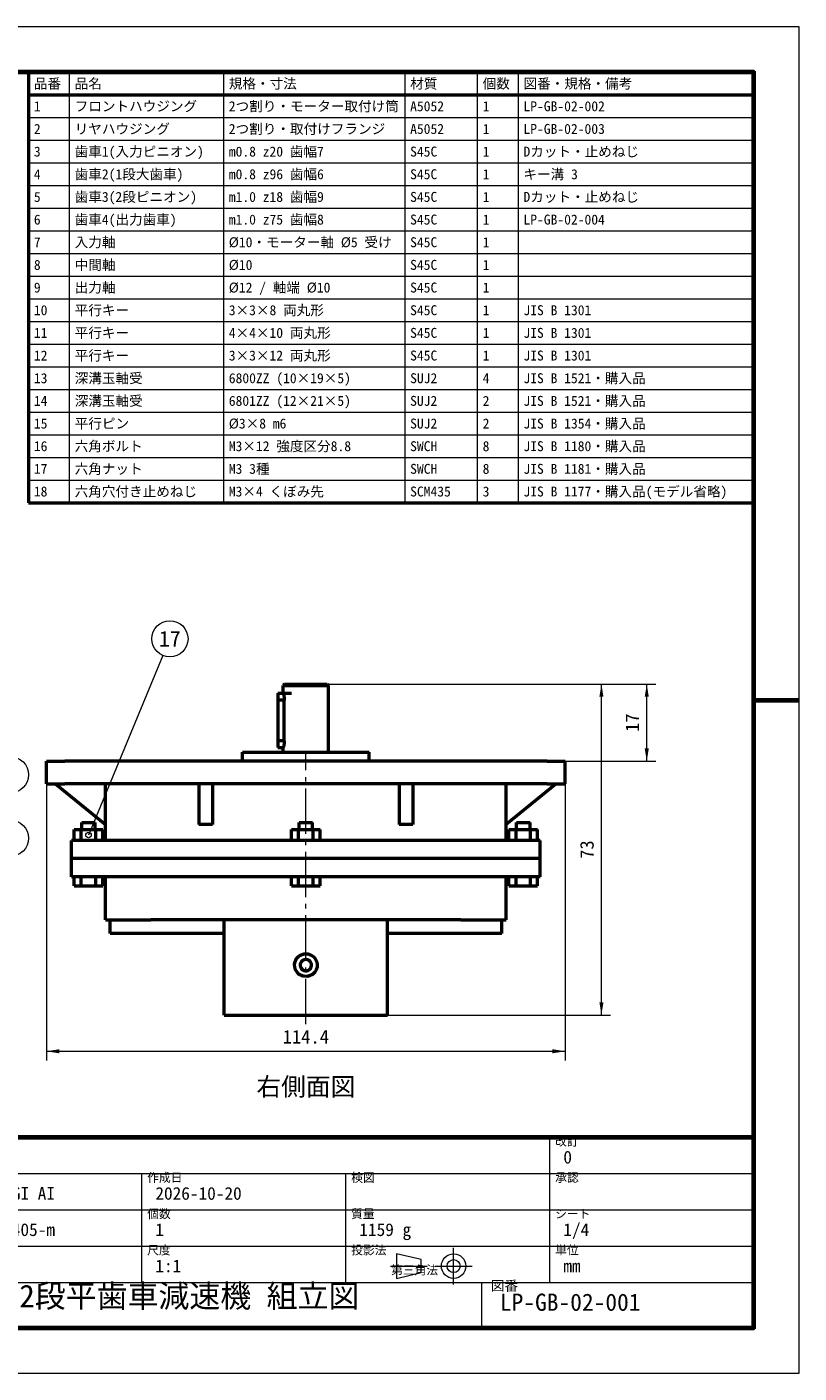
# Model space of a CAD drawing. Header units: millimetres. Extents: x 0 to 420, y 0 to 297.
# Tile 6 of 6: x 250 to 420, y 0 to 297. Entities that reach past the tile are written whole.
import ezdxf
from ezdxf.enums import TextEntityAlignment as Align

# ---------------------------------------------------------------- set-up
doc = ezdxf.new("R2010")
doc.units = ezdxf.units.MM
doc.linetypes.add('GB_CENTER', pattern=[14, 10, -1.5, 1, -1.5])
for name, color, linetype, lineweight in [('BORDER', 7, 'Continuous', 70), ('CENTER', 7, 'GB_CENTER', 20), ('DIM', 7, 'Continuous', 20), ('OUTLINE', 7, 'Continuous', 50), ('TEXT', 7, 'Continuous', 20), ('THIN', 7, 'Continuous', 20)]:
    doc.layers.add(name, color=color, linetype=linetype, lineweight=lineweight)
doc.styles.add('JP', font='msgothic.ttc')

msp = doc.modelspace()

# ---------------------------------------------------------------- linework, layer by layer
at = {"layer": 'BORDER'}
msp.add_line((410, 148.5), (420, 148.5), dxfattribs=at)
for points in [[(20, 10), (410, 10), (410, 287), (20, 287)], [(230, 10), (410, 10), (410, 52), (230, 52)]]:
    msp.add_lwpolyline(points, close=True, dxfattribs=at)
at = {"layer": 'CENTER'}
for p, q in [((311.2, 77), (311.2, 137)), ((343.8, 19.55), (343.8, 27.65)), ((329.85, 23.6), (337.95, 23.6)), ((339.75, 23.6), (347.85, 23.6))]:
    msp.add_line(p, q, dxfattribs=at)
at = {"layer": 'DIM'}
for p, q in [((279.67, 158.3), (263.25, 118.7)), ((312, 152), (378.4, 152)), ((312, 152), (388.4, 152)), ((376.4, 79), (376.4, 152)), ((386.4, 135), (386.4, 152)), ((254, 134.2), (254, 69)), ((312, 135), (388.4, 135)), ((368.4, 134.2), (368.4, 69)), ((312, 79), (378.4, 79)), ((254, 71), (368.4, 71))]:
    msp.add_line(p, q, dxfattribs=at)
msp.add_circle((263.25, 118.7), 0.6, dxfattribs=at)
for points in [[(376.4, 152), (376.85, 149.2), (375.95, 149.2)], [(386.4, 152), (386.85, 149.2), (385.95, 149.2)], [(386.4, 135), (385.95, 137.8), (386.85, 137.8)], [(263.85, 118.7), (263.67, 119.12), (263.25, 119.3)], [(376.4, 79), (375.95, 81.8), (376.85, 81.8)], [(254, 71), (256.8, 71.45), (256.8, 70.55)], [(368.4, 71), (365.6, 70.55), (365.6, 71.45)]]:
    msp.add_solid(points, dxfattribs=at)
at = {"layer": 'OUTLINE'}
for p, q in [((250, 287), (410, 287)), ((250, 287), (250, 192)), ((410, 287), (410, 192)), ((250, 282), (410, 282)), ((250, 192), (410, 192)), ((306.5, 152), (306.2, 151.7)), ((306.2, 150), (306.2, 151.7)), ((315.9, 152), (316.2, 151.7)), ((316.2, 137), (316.2, 151.7)), ((305, 150), (308, 150)), ((305, 148.5), (305, 139.5)), ((306.43, 148.5), (305, 148.5)), ((306.43, 139.5), (306.43, 148.5)), ((297.2, 135), (297.2, 137)), ((306.43, 139.5), (305, 139.5)), ((305, 138), (306.2, 138)), ((306.2, 137), (306.2, 138)), ((325.2, 135), (325.2, 137)), ((254, 130), (254, 135)), ((364.4, 135), (258, 135)), ((368.4, 130), (368.4, 135)), ((256, 130), (267, 121)), ((364.4, 130), (258, 130)), ((267, 117.5), (267, 130)), ((287.6, 130), (287.6, 121)), ((290.6, 130), (290.6, 121)), ((331.8, 130), (331.8, 121)), ((334.8, 130), (334.8, 121)), ((355.4, 117.5), (355.4, 130)), ((366.4, 130), (355.4, 121)), ((260.07, 117.5), (260.07, 119.9)), ((260.07, 119.9), (261.66, 119.9)), ((261.66, 117.5), (261.66, 119.9)), ((261.66, 119.9), (264.84, 119.9)), ((261.75, 119.9), (261.75, 121.5)), ((261.75, 119.9), (261.75, 121.5)), ((264.75, 119.9), (264.75, 121.5)), ((264.84, 119.9), (266.43, 119.9)), ((264.84, 117.5), (264.84, 119.9)), ((266.43, 117.5), (266.43, 119.9)), ((290.6, 121), (287.6, 121)), ((308.02, 117.5), (308.02, 119.9)), ((308.02, 119.9), (309.61, 119.9)), ((309.61, 117.5), (309.61, 119.9)), ((309.61, 119.9), (312.79, 119.9)), ((309.7, 119.9), (309.7, 121.5)), ((312.7, 119.9), (312.7, 121.5)), ((312.79, 119.9), (314.38, 119.9)), ((312.79, 117.5), (312.79, 119.9)), ((314.38, 117.5), (314.38, 119.9)), ((334.8, 121), (331.8, 121)), ((355.97, 117.5), (355.97, 119.9)), ((355.97, 119.9), (357.56, 119.9)), ((357.56, 117.5), (357.56, 119.9)), ((357.56, 119.9), (360.74, 119.9)), ((357.65, 119.9), (357.65, 121.5)), ((360.65, 119.9), (360.65, 121.5)), ((360.65, 119.9), (360.65, 121.5)), ((360.74, 119.9), (362.33, 119.9)), ((360.74, 117.5), (360.74, 119.9)), ((362.33, 117.5), (362.33, 119.9)), ((259.5, 113.5), (259.5, 117.5)), ((345.4, 117.5), (277, 117.5)), ((362.9, 113.5), (362.9, 117.5)), ((259.5, 109.5), (259.5, 113.5)), ((345.4, 113.5), (277, 113.5)), ((345.4, 113.5), (277, 113.5)), ((362.9, 109.5), (362.9, 113.5)), ((260.07, 107.5), (260.07, 109.5)), ((260.07, 107.5), (261.66, 107.5)), ((261.66, 107.5), (261.66, 109.5)), ((261.66, 107.5), (264.84, 107.5)), ((264.84, 107.5), (264.84, 109.5)), ((264.84, 107.5), (266.43, 107.5)), ((266.43, 107.5), (266.43, 109.5)), ((267, 100), (267, 109.5)), ((345.4, 109.5), (277, 109.5)), ((308.02, 107.5), (308.02, 109.5)), ((308.02, 107.5), (309.61, 107.5)), ((309.61, 107.5), (309.61, 109.5)), ((309.61, 107.5), (312.79, 107.5)), ((312.79, 107.5), (312.79, 109.5)), ((312.79, 107.5), (314.38, 107.5)), ((314.38, 107.5), (314.38, 109.5)), ((355.4, 100), (355.4, 109.5)), ((355.97, 107.5), (355.97, 109.5)), ((355.97, 107.5), (357.56, 107.5)), ((357.56, 107.5), (357.56, 109.5)), ((357.56, 107.5), (360.74, 107.5)), ((360.74, 107.5), (360.74, 109.5)), ((360.74, 107.5), (362.33, 107.5)), ((362.33, 107.5), (362.33, 109.5)), ((268, 97), (268, 100)), ((345.4, 100), (277, 100)), ((293.2, 79), (293.2, 100)), ((329.2, 79), (329.2, 100)), ((354.4, 97), (354.4, 100)), ((293.2, 97), (268, 97)), ((354.4, 97), (329.2, 97))]:
    msp.add_line(p, q, dxfattribs=at)
for points in [[(306.2, 151.7), (306.28, 151.7), (306.41, 151.7), (306.63, 151.7), (306.95, 151.7), (307.33, 151.7), (307.81, 151.7), (308.33, 151.7), (308.91, 151.7), (309.54, 151.7), (310.18, 151.7), (310.86, 151.7), (311.54, 151.7), (312.22, 151.7), (312.86, 151.7), (313.49, 151.7), (314.07, 151.7), (314.59, 151.7), (315.07, 151.7), (315.45, 151.7), (315.77, 151.7), (315.99, 151.7), (316.12, 151.7), (316.2, 151.7)], [(306.5, 152), (306.57, 152), (306.69, 152), (306.9, 152), (307.21, 152), (307.56, 152), (308.01, 152), (308.5, 152), (309.04, 152), (309.64, 152), (310.25, 152), (310.88, 152), (311.52, 152), (312.15, 152), (312.76, 152), (313.36, 152), (313.9, 152), (314.39, 152), (314.84, 152), (315.19, 152), (315.5, 152), (315.71, 152), (315.83, 152), (315.9, 152)], [(305, 150), (305, 149.99), (305, 149.98), (305, 149.97), (305, 149.94), (305, 149.91), (305, 149.87), (305, 149.83), (305, 149.78), (305, 149.72), (305, 149.66), (305, 149.59), (305, 149.52), (305, 149.45), (305, 149.36), (305, 149.28), (305, 149.19), (305, 149.1), (305, 149), (305, 148.9), (305, 148.8), (305, 148.7), (305, 148.6), (305, 148.5)], [(306.2, 150), (306.2, 150), (306.2, 149.99), (306.21, 149.97), (306.22, 149.94), (306.23, 149.91), (306.24, 149.88), (306.25, 149.83), (306.26, 149.78), (306.28, 149.72), (306.29, 149.66), (306.31, 149.6), (306.32, 149.52), (306.34, 149.45), (306.35, 149.36), (306.37, 149.28), (306.38, 149.19), (306.39, 149.1), (306.4, 149), (306.41, 148.9), (306.42, 148.8), (306.43, 148.7), (306.43, 148.6), (306.43, 148.5)], [(297.2, 137), (297.41, 137), (297.78, 137), (298.41, 137), (299.31, 137), (300.35, 137), (301.7, 137), (303.16, 137), (304.78, 137), (306.54, 137), (308.36, 137), (310.25, 137), (312.15, 137), (314.04, 137), (315.86, 137), (317.62, 137), (319.24, 137), (320.7, 137), (322.05, 137), (323.09, 137), (323.99, 137), (324.62, 137), (324.99, 137), (325.2, 137)], [(305, 139.5), (305, 139.4), (305, 139.3), (305, 139.2), (305, 139.1), (305, 139), (305, 138.9), (305, 138.81), (305, 138.72), (305, 138.64), (305, 138.55), (305, 138.48), (305, 138.41), (305, 138.34), (305, 138.28), (305, 138.22), (305, 138.17), (305, 138.13), (305, 138.09), (305, 138.06), (305, 138.03), (305, 138.02), (305, 138.01), (305, 138)], [(306.43, 139.5), (306.43, 139.41), (306.43, 139.32), (306.42, 139.23), (306.42, 139.14), (306.41, 139.05), (306.4, 138.96), (306.39, 138.87), (306.38, 138.79), (306.36, 138.7), (306.35, 138.62), (306.34, 138.55), (306.32, 138.47), (306.31, 138.4), (306.29, 138.33), (306.27, 138.27), (306.26, 138.21), (306.25, 138.16), (306.23, 138.11), (306.22, 138.07), (306.21, 138.04), (306.21, 138.02), (306.2, 138), (306.2, 138)], [(254, 135), (254.02, 135), (254.04, 135), (254.09, 135), (254.15, 135), (254.23, 135), (254.34, 135), (254.45, 135), (254.58, 135), (254.74, 135), (254.9, 135), (255.08, 135), (255.27, 135), (255.48, 135), (255.7, 135), (255.92, 135), (256.16, 135), (256.41, 135), (256.66, 135), (256.92, 135), (257.19, 135), (257.46, 135), (257.73, 135), (258, 135)], [(364.4, 135), (364.67, 135), (364.94, 135), (365.21, 135), (365.48, 135), (365.74, 135), (365.99, 135), (366.24, 135), (366.48, 135), (366.7, 135), (366.92, 135), (367.13, 135), (367.32, 135), (367.5, 135), (367.66, 135), (367.82, 135), (367.95, 135), (368.06, 135), (368.17, 135), (368.25, 135), (368.31, 135), (368.36, 135), (368.38, 135), (368.4, 135)], [(254, 130), (254.02, 130), (254.04, 130), (254.09, 130), (254.15, 130), (254.23, 130), (254.34, 130), (254.45, 130), (254.58, 130), (254.74, 130), (254.9, 130), (255.08, 130), (255.27, 130), (255.48, 130), (255.7, 130), (255.92, 130), (256.16, 130), (256.41, 130), (256.66, 130), (256.92, 130), (257.19, 130), (257.46, 130), (257.73, 130), (258, 130)], [(364.4, 130), (364.67, 130), (364.94, 130), (365.21, 130), (365.48, 130), (365.74, 130), (365.99, 130), (366.24, 130), (366.48, 130), (366.7, 130), (366.92, 130), (367.13, 130), (367.32, 130), (367.5, 130), (367.66, 130), (367.82, 130), (367.95, 130), (368.06, 130), (368.17, 130), (368.25, 130), (368.31, 130), (368.36, 130), (368.38, 130), (368.4, 130)], [(261.75, 121.5), (261.77, 121.5), (261.81, 121.5), (261.88, 121.5), (261.98, 121.5), (262.09, 121.5), (262.23, 121.5), (262.39, 121.5), (262.56, 121.5), (262.75, 121.5), (262.95, 121.5), (263.15, 121.5), (263.35, 121.5), (263.55, 121.5), (263.75, 121.5), (263.94, 121.5), (264.11, 121.5), (264.27, 121.5), (264.41, 121.5), (264.52, 121.5), (264.62, 121.5), (264.69, 121.5), (264.73, 121.5), (264.75, 121.5)], [(309.7, 121.5), (309.72, 121.5), (309.76, 121.5), (309.83, 121.5), (309.93, 121.5), (310.04, 121.5), (310.18, 121.5), (310.34, 121.5), (310.51, 121.5), (310.7, 121.5), (310.9, 121.5), (311.1, 121.5), (311.3, 121.5), (311.5, 121.5), (311.7, 121.5), (311.89, 121.5), (312.06, 121.5), (312.22, 121.5), (312.36, 121.5), (312.47, 121.5), (312.57, 121.5), (312.64, 121.5), (312.68, 121.5), (312.7, 121.5)], [(357.65, 121.5), (357.67, 121.5), (357.71, 121.5), (357.78, 121.5), (357.88, 121.5), (357.99, 121.5), (358.13, 121.5), (358.29, 121.5), (358.46, 121.5), (358.65, 121.5), (358.85, 121.5), (359.05, 121.5), (359.25, 121.5), (359.45, 121.5), (359.65, 121.5), (359.84, 121.5), (360.01, 121.5), (360.17, 121.5), (360.31, 121.5), (360.42, 121.5), (360.52, 121.5), (360.59, 121.5), (360.63, 121.5), (360.65, 121.5)], [(277, 117.5), (275.81, 117.5), (274.62, 117.5), (273.44, 117.5), (272.29, 117.5), (271.14, 117.5), (270.04, 117.5), (268.96, 117.5), (267.91, 117.5), (266.92, 117.5), (265.96, 117.5), (265.07, 117.5), (264.23, 117.5), (263.43, 117.5), (262.73, 117.5), (262.06, 117.5), (261.48, 117.5), (260.97, 117.5), (260.51, 117.5), (260.17, 117.5), (259.88, 117.5), (259.68, 117.5), (259.57, 117.5), (259.5, 117.5)], [(362.9, 117.5), (362.83, 117.5), (362.72, 117.5), (362.52, 117.5), (362.23, 117.5), (361.89, 117.5), (361.43, 117.5), (360.92, 117.5), (360.34, 117.5), (359.67, 117.5), (358.97, 117.5), (358.17, 117.5), (357.33, 117.5), (356.44, 117.5), (355.48, 117.5), (354.49, 117.5), (353.44, 117.5), (352.36, 117.5), (351.26, 117.5), (350.11, 117.5), (348.96, 117.5), (347.78, 117.5), (346.59, 117.5), (345.4, 117.5)], [(277, 113.5), (275.81, 113.5), (274.62, 113.5), (273.44, 113.5), (272.29, 113.5), (271.14, 113.5), (270.04, 113.5), (268.96, 113.5), (267.91, 113.5), (266.92, 113.5), (265.96, 113.5), (265.07, 113.5), (264.23, 113.5), (263.43, 113.5), (262.73, 113.5), (262.06, 113.5), (261.48, 113.5), (260.97, 113.5), (260.51, 113.5), (260.17, 113.5), (259.88, 113.5), (259.68, 113.5), (259.57, 113.5), (259.5, 113.5)], [(277, 113.5), (275.81, 113.5), (274.62, 113.5), (273.44, 113.5), (272.29, 113.5), (271.14, 113.5), (270.04, 113.5), (268.96, 113.5), (267.91, 113.5), (266.92, 113.5), (265.96, 113.5), (265.07, 113.5), (264.23, 113.5), (263.43, 113.5), (262.73, 113.5), (262.06, 113.5), (261.48, 113.5), (260.97, 113.5), (260.51, 113.5), (260.17, 113.5), (259.88, 113.5), (259.68, 113.5), (259.57, 113.5), (259.5, 113.5)], [(362.9, 113.5), (362.83, 113.5), (362.72, 113.5), (362.52, 113.5), (362.23, 113.5), (361.89, 113.5), (361.43, 113.5), (360.92, 113.5), (360.34, 113.5), (359.67, 113.5), (358.97, 113.5), (358.17, 113.5), (357.33, 113.5), (356.44, 113.5), (355.48, 113.5), (354.49, 113.5), (353.44, 113.5), (352.36, 113.5), (351.26, 113.5), (350.11, 113.5), (348.96, 113.5), (347.78, 113.5), (346.59, 113.5), (345.4, 113.5)], [(362.9, 113.5), (362.83, 113.5), (362.72, 113.5), (362.52, 113.5), (362.23, 113.5), (361.89, 113.5), (361.43, 113.5), (360.92, 113.5), (360.34, 113.5), (359.67, 113.5), (358.97, 113.5), (358.17, 113.5), (357.33, 113.5), (356.44, 113.5), (355.48, 113.5), (354.49, 113.5), (353.44, 113.5), (352.36, 113.5), (351.26, 113.5), (350.11, 113.5), (348.96, 113.5), (347.78, 113.5), (346.59, 113.5), (345.4, 113.5)], [(277, 109.5), (275.81, 109.5), (274.62, 109.5), (273.44, 109.5), (272.29, 109.5), (271.14, 109.5), (270.04, 109.5), (268.96, 109.5), (267.91, 109.5), (266.92, 109.5), (265.96, 109.5), (265.07, 109.5), (264.23, 109.5), (263.43, 109.5), (262.73, 109.5), (262.06, 109.5), (261.48, 109.5), (260.97, 109.5), (260.51, 109.5), (260.17, 109.5), (259.88, 109.5), (259.68, 109.5), (259.57, 109.5), (259.5, 109.5)], [(362.9, 109.5), (362.83, 109.5), (362.72, 109.5), (362.52, 109.5), (362.23, 109.5), (361.89, 109.5), (361.43, 109.5), (360.92, 109.5), (360.34, 109.5), (359.67, 109.5), (358.97, 109.5), (358.17, 109.5), (357.33, 109.5), (356.44, 109.5), (355.48, 109.5), (354.49, 109.5), (353.44, 109.5), (352.36, 109.5), (351.26, 109.5), (350.11, 109.5), (348.96, 109.5), (347.78, 109.5), (346.59, 109.5), (345.4, 109.5)], [(267, 100), (267.04, 100), (267.1, 100), (267.22, 100), (267.39, 100), (267.58, 100), (267.84, 100), (268.13, 100), (268.46, 100), (268.84, 100), (269.25, 100), (269.7, 100), (270.18, 100), (270.69, 100), (271.24, 100), (271.81, 100), (272.41, 100), (273.02, 100), (273.65, 100), (274.31, 100), (274.97, 100), (275.64, 100), (276.32, 100), (277, 100)], [(345.4, 100), (346.08, 100), (346.76, 100), (347.43, 100), (348.09, 100), (348.75, 100), (349.38, 100), (349.99, 100), (350.59, 100), (351.16, 100), (351.71, 100), (352.22, 100), (352.7, 100), (353.15, 100), (353.56, 100), (353.94, 100), (354.27, 100), (354.56, 100), (354.82, 100), (355.01, 100), (355.18, 100), (355.3, 100), (355.36, 100), (355.4, 100)], [(311.2, 87.5), (310.41, 87.63), (309.74, 87.97), (309.25, 88.44), (308.92, 88.98), (308.74, 89.56), (308.7, 90.15), (308.81, 90.73), (309.06, 91.3), (309.47, 91.8), (310.05, 92.22), (310.79, 92.47), (311.61, 92.47), (312.35, 92.22), (312.93, 91.8), (313.34, 91.3), (313.59, 90.73), (313.7, 90.15), (313.66, 89.56), (313.48, 88.98), (313.15, 88.44), (312.66, 87.97), (311.99, 87.63), (311.2, 87.5)], [(308.7, 89.99), (308.7, 90.1), (308.71, 90.22), (308.72, 90.33), (308.74, 90.44), (308.76, 90.56), (308.79, 90.67), (308.83, 90.78), (308.86, 90.89), (308.91, 91), (308.96, 91.11), (309.02, 91.22), (309.08, 91.32), (309.14, 91.42), (309.22, 91.52), (309.3, 91.62), (309.38, 91.72), (309.47, 91.81), (309.57, 91.9), (309.68, 91.98), (309.79, 92.07), (309.91, 92.14), (310.04, 92.21), (310.17, 92.28)], [(310.2, 92.29), (310.24, 92.31), (310.28, 92.32), (310.32, 92.34), (310.36, 92.35), (310.4, 92.37), (310.44, 92.38), (310.48, 92.4), (310.53, 92.41), (310.57, 92.42), (310.61, 92.43), (310.66, 92.44), (310.7, 92.45), (310.75, 92.46), (310.79, 92.47), (310.84, 92.47), (310.88, 92.48), (310.93, 92.48), (310.97, 92.49), (311.02, 92.49), (311.06, 92.5), (311.11, 92.5), (311.16, 92.5), (311.2, 92.5)], [(311.87, 92.41), (311.88, 92.4), (311.9, 92.4), (311.92, 92.39), (311.94, 92.39), (311.96, 92.38), (311.97, 92.38), (311.99, 92.37), (312.01, 92.37), (312.03, 92.36), (312.04, 92.35), (312.06, 92.35), (312.08, 92.34), (312.1, 92.33), (312.11, 92.33), (312.13, 92.32), (312.15, 92.31), (312.16, 92.31), (312.18, 92.3), (312.2, 92.29), (312.21, 92.28), (312.23, 92.28), (312.25, 92.27), (312.26, 92.26)], [(311.2, 91.25), (310.82, 91.19), (310.49, 91.03), (310.24, 90.8), (310.07, 90.53), (309.97, 90.23), (309.95, 89.92), (310.01, 89.62), (310.14, 89.33), (310.35, 89.08), (310.65, 88.88), (311.01, 88.77), (311.39, 88.77), (311.75, 88.88), (312.05, 89.08), (312.26, 89.33), (312.39, 89.62), (312.45, 89.92), (312.43, 90.23), (312.33, 90.53), (312.16, 90.8), (311.91, 91.03), (311.58, 91.19), (311.2, 91.25)], [(309.95, 90.08), (309.95, 90.08), (309.95, 90.08), (309.95, 90.08), (309.95, 90.08), (309.95, 90.08), (309.95, 90.08), (309.95, 90.08), (309.95, 90.08), (309.95, 90.08), (309.95, 90.08), (309.95, 90.08), (309.95, 90.08), (309.95, 90.08), (309.95, 90.08), (309.95, 90.08), (309.95, 90.08), (309.95, 90.08), (309.95, 90.08), (309.95, 90.08), (309.95, 90.08), (309.95, 90.08), (309.95, 90.08), (309.95, 90.08)], [(309.95, 89.92), (309.95, 89.92), (309.95, 89.92), (309.95, 89.92), (309.95, 89.92), (309.95, 89.92), (309.95, 89.92), (309.95, 89.92), (309.95, 89.92), (309.95, 89.92), (309.95, 89.92), (309.95, 89.92), (309.95, 89.92), (309.95, 89.92), (309.95, 89.92), (309.95, 89.92), (309.95, 89.92), (309.95, 89.92), (309.95, 89.92), (309.95, 89.92), (309.95, 89.92), (309.95, 89.92), (309.95, 89.92), (309.95, 89.92)], [(310.03, 90.45), (310.03, 90.44), (310.03, 90.43), (310.02, 90.43), (310.02, 90.42), (310.02, 90.41), (310.02, 90.4), (310.01, 90.4), (310.01, 90.39), (310.01, 90.38), (310.01, 90.38), (310.01, 90.37), (310, 90.36), (310, 90.35), (310, 90.35), (310, 90.34), (310, 90.33), (309.99, 90.33), (309.99, 90.32), (309.99, 90.31), (309.99, 90.3), (309.99, 90.3), (309.98, 90.29), (309.98, 90.28)], [(309.98, 89.72), (309.98, 89.72), (309.98, 89.72), (309.98, 89.72), (309.98, 89.72), (309.98, 89.72), (309.98, 89.72), (309.98, 89.72), (309.98, 89.72), (309.98, 89.72), (309.98, 89.72), (309.98, 89.72), (309.98, 89.72), (309.98, 89.72), (309.98, 89.72), (309.98, 89.72), (309.98, 89.72), (309.98, 89.72), (309.98, 89.72), (309.98, 89.72), (309.98, 89.72), (309.98, 89.72), (309.98, 89.72), (309.98, 89.72)], [(310.03, 90.45), (310.03, 90.45), (310.03, 90.45), (310.03, 90.45), (310.03, 90.45), (310.03, 90.45), (310.03, 90.45), (310.03, 90.45), (310.03, 90.45), (310.03, 90.45), (310.03, 90.45), (310.03, 90.45), (310.03, 90.45), (310.03, 90.45), (310.03, 90.45), (310.03, 90.45), (310.03, 90.45), (310.03, 90.45), (310.03, 90.45), (310.03, 90.45), (310.03, 90.45), (310.03, 90.45), (310.03, 90.45), (310.03, 90.45)], [(310.04, 90.46), (310.04, 90.46), (310.04, 90.46), (310.04, 90.46), (310.04, 90.46), (310.04, 90.46), (310.04, 90.46), (310.04, 90.46), (310.04, 90.46), (310.04, 90.46), (310.04, 90.46), (310.04, 90.46), (310.04, 90.46), (310.04, 90.46), (310.04, 90.46), (310.04, 90.46), (310.04, 90.46), (310.04, 90.46), (310.04, 90.46), (310.04, 90.46), (310.04, 90.46), (310.04, 90.46), (310.04, 90.46), (310.04, 90.46)], [(310.04, 90.45), (310.04, 90.45), (310.04, 90.45), (310.04, 90.45), (310.04, 90.45), (310.04, 90.45), (310.04, 90.45), (310.04, 90.45), (310.04, 90.45), (310.04, 90.45), (310.04, 90.45), (310.04, 90.45), (310.04, 90.45), (310.04, 90.45), (310.04, 90.45), (310.04, 90.45), (310.04, 90.45), (310.04, 90.45), (310.04, 90.45), (310.04, 90.45), (310.04, 90.45), (310.04, 90.45), (310.04, 90.45), (310.04, 90.45)], [(310.04, 89.55), (310.04, 89.55), (310.04, 89.55), (310.04, 89.55), (310.04, 89.55), (310.04, 89.55), (310.04, 89.55), (310.04, 89.55), (310.04, 89.55), (310.04, 89.55), (310.04, 89.55), (310.04, 89.55), (310.04, 89.55), (310.04, 89.55), (310.04, 89.55), (310.04, 89.55), (310.04, 89.55), (310.04, 89.55), (310.04, 89.55), (310.04, 89.55), (310.04, 89.55), (310.04, 89.55), (310.04, 89.55), (310.04, 89.55)], [(310.12, 90.63), (310.12, 90.63), (310.12, 90.63), (310.12, 90.63), (310.12, 90.63), (310.12, 90.63), (310.12, 90.63), (310.12, 90.63), (310.12, 90.63), (310.12, 90.63), (310.12, 90.63), (310.12, 90.63), (310.12, 90.63), (310.12, 90.63), (310.12, 90.63), (310.12, 90.63), (310.12, 90.63), (310.12, 90.63), (310.12, 90.63), (310.12, 90.63), (310.12, 90.63), (310.12, 90.63), (310.12, 90.63), (310.12, 90.63)], [(310.3, 90.87), (310.3, 90.86), (310.29, 90.86), (310.28, 90.85), (310.28, 90.84), (310.27, 90.83), (310.26, 90.83), (310.25, 90.82), (310.25, 90.81), (310.24, 90.8), (310.23, 90.79), (310.23, 90.78), (310.22, 90.78), (310.21, 90.77), (310.21, 90.76), (310.2, 90.75), (310.2, 90.74), (310.19, 90.73), (310.18, 90.73), (310.18, 90.72), (310.17, 90.71), (310.16, 90.7), (310.16, 90.69), (310.15, 90.68)], [(310.2, 89.25), (310.22, 89.22), (310.24, 89.2), (310.27, 89.17), (310.29, 89.14), (310.31, 89.12), (310.34, 89.09), (310.37, 89.07), (310.39, 89.05), (310.42, 89.02), (310.45, 89), (310.48, 88.98), (310.51, 88.96), (310.54, 88.94), (310.57, 88.92), (310.61, 88.9), (310.64, 88.88), (310.68, 88.87), (310.71, 88.85), (310.75, 88.83), (310.78, 88.82), (310.82, 88.81), (310.86, 88.8), (310.9, 88.79)], [(310.38, 90.95), (310.38, 90.94), (310.38, 90.94), (310.37, 90.94), (310.37, 90.93), (310.37, 90.93), (310.36, 90.93), (310.36, 90.92), (310.36, 90.92), (310.35, 90.92), (310.35, 90.91), (310.34, 90.91), (310.34, 90.91), (310.34, 90.91), (310.33, 90.9), (310.33, 90.9), (310.33, 90.9), (310.32, 90.89), (310.32, 90.89), (310.32, 90.89), (310.31, 90.88), (310.31, 90.88), (310.31, 90.88), (310.3, 90.87)], [(310.69, 91.14), (310.69, 91.14), (310.68, 91.14), (310.68, 91.14), (310.67, 91.13), (310.67, 91.13), (310.66, 91.13), (310.66, 91.13), (310.65, 91.12), (310.65, 91.12), (310.64, 91.12), (310.64, 91.12), (310.63, 91.11), (310.62, 91.11), (310.62, 91.11), (310.61, 91.1), (310.61, 91.1), (310.6, 91.1), (310.6, 91.1), (310.59, 91.09), (310.59, 91.09), (310.58, 91.09), (310.58, 91.09), (310.57, 91.08)], [(311.2, 91.25), (311.19, 91.25), (311.19, 91.25), (311.18, 91.25), (311.18, 91.25), (311.17, 91.25), (311.17, 91.25), (311.16, 91.25), (311.16, 91.25), (311.15, 91.25), (311.15, 91.25), (311.14, 91.25), (311.14, 91.25), (311.13, 91.25), (311.13, 91.25), (311.12, 91.25), (311.12, 91.25), (311.11, 91.25), (311.11, 91.25), (311.1, 91.25), (311.09, 91.25), (311.09, 91.25), (311.08, 91.24), (311.08, 91.24)], [(311.36, 91.24), (311.36, 91.24), (311.35, 91.24), (311.34, 91.24), (311.34, 91.24), (311.33, 91.24), (311.32, 91.24), (311.31, 91.24), (311.31, 91.25), (311.3, 91.25), (311.29, 91.25), (311.29, 91.25), (311.28, 91.25), (311.27, 91.25), (311.26, 91.25), (311.26, 91.25), (311.25, 91.25), (311.24, 91.25), (311.24, 91.25), (311.23, 91.25), (311.22, 91.25), (311.21, 91.25), (311.21, 91.25), (311.2, 91.25)], [(311.53, 91.21), (311.53, 91.21), (311.53, 91.21), (311.53, 91.21), (311.53, 91.21), (311.53, 91.21), (311.53, 91.21), (311.53, 91.21), (311.53, 91.21), (311.53, 91.21), (311.53, 91.21), (311.53, 91.21), (311.53, 91.21), (311.53, 91.21), (311.53, 91.21), (311.53, 91.21), (311.53, 91.21), (311.53, 91.21), (311.53, 91.21), (311.53, 91.21), (311.53, 91.21), (311.53, 91.21), (311.53, 91.21), (311.53, 91.21)], [(311.82, 91.08), (311.82, 91.09), (311.82, 91.09), (311.81, 91.09), (311.81, 91.09), (311.8, 91.1), (311.8, 91.1), (311.79, 91.1), (311.79, 91.1), (311.78, 91.11), (311.78, 91.11), (311.77, 91.11), (311.77, 91.11), (311.76, 91.12), (311.76, 91.12), (311.75, 91.12), (311.75, 91.12), (311.75, 91.12), (311.74, 91.13), (311.74, 91.13), (311.73, 91.13), (311.73, 91.13), (311.72, 91.14), (311.72, 91.14)], [(311.94, 88.99), (311.96, 89.01), (311.99, 89.03), (312.01, 89.05), (312.04, 89.07), (312.06, 89.09), (312.08, 89.11), (312.1, 89.14), (312.12, 89.16), (312.15, 89.18), (312.17, 89.21), (312.18, 89.23), (312.2, 89.25), (312.22, 89.28), (312.24, 89.3), (312.25, 89.33), (312.27, 89.35), (312.29, 89.38), (312.3, 89.41), (312.31, 89.43), (312.33, 89.46), (312.34, 89.49), (312.35, 89.52), (312.36, 89.54)], [(312.28, 90.63), (312.28, 90.63), (312.28, 90.63), (312.28, 90.63), (312.28, 90.63), (312.28, 90.63), (312.28, 90.63), (312.28, 90.63), (312.28, 90.63), (312.28, 90.63), (312.28, 90.63), (312.28, 90.63), (312.28, 90.63), (312.28, 90.63), (312.28, 90.63), (312.28, 90.63), (312.28, 90.63), (312.28, 90.63), (312.28, 90.63), (312.28, 90.63), (312.28, 90.63), (312.28, 90.63), (312.28, 90.63), (312.28, 90.63)], [(312.28, 90.63), (312.28, 90.63), (312.28, 90.63), (312.28, 90.63), (312.28, 90.63), (312.28, 90.63), (312.28, 90.63), (312.28, 90.63), (312.28, 90.63), (312.28, 90.63), (312.28, 90.63), (312.28, 90.63), (312.28, 90.63), (312.28, 90.63), (312.28, 90.63), (312.28, 90.63), (312.28, 90.63), (312.28, 90.63), (312.28, 90.63), (312.28, 90.63), (312.28, 90.63), (312.28, 90.63), (312.28, 90.63), (312.28, 90.63)], [(312.28, 90.63), (312.28, 90.63), (312.28, 90.63), (312.28, 90.63), (312.28, 90.63), (312.28, 90.63), (312.28, 90.63), (312.28, 90.63), (312.28, 90.63), (312.28, 90.63), (312.28, 90.63), (312.28, 90.63), (312.28, 90.63), (312.28, 90.63), (312.28, 90.63), (312.28, 90.63), (312.28, 90.63), (312.28, 90.63), (312.28, 90.63), (312.28, 90.63), (312.28, 90.63), (312.28, 90.63), (312.28, 90.63), (312.28, 90.63)], [(312.36, 89.55), (312.36, 89.55), (312.36, 89.55), (312.36, 89.55), (312.36, 89.55), (312.36, 89.55), (312.36, 89.55), (312.36, 89.55), (312.36, 89.55), (312.36, 89.55), (312.36, 89.55), (312.36, 89.55), (312.36, 89.55), (312.36, 89.55), (312.36, 89.55), (312.36, 89.55), (312.36, 89.55), (312.36, 89.55), (312.36, 89.55), (312.36, 89.55), (312.36, 89.55), (312.36, 89.55), (312.36, 89.55), (312.36, 89.55)], [(312.41, 90.33), (312.41, 90.33), (312.41, 90.33), (312.41, 90.33), (312.41, 90.33), (312.41, 90.33), (312.41, 90.33), (312.41, 90.33), (312.41, 90.33), (312.41, 90.33), (312.41, 90.33), (312.41, 90.33), (312.41, 90.33), (312.41, 90.33), (312.41, 90.33), (312.41, 90.33), (312.41, 90.33), (312.41, 90.33), (312.41, 90.33), (312.41, 90.33), (312.41, 90.33), (312.41, 90.33), (312.41, 90.33), (312.41, 90.33)], [(312.41, 89.68), (312.41, 89.68), (312.41, 89.68), (312.41, 89.68), (312.41, 89.68), (312.41, 89.68), (312.41, 89.68), (312.41, 89.68), (312.41, 89.68), (312.41, 89.68), (312.41, 89.68), (312.41, 89.68), (312.41, 89.68), (312.41, 89.68), (312.41, 89.68), (312.41, 89.68), (312.41, 89.68), (312.41, 89.68), (312.41, 89.68), (312.41, 89.68), (312.41, 89.68), (312.41, 89.68), (312.41, 89.68), (312.41, 89.68)], [(312.43, 89.79), (312.44, 89.81), (312.44, 89.83), (312.44, 89.85), (312.44, 89.86), (312.44, 89.88), (312.45, 89.9), (312.45, 89.92), (312.45, 89.94), (312.45, 89.95), (312.45, 89.97), (312.45, 89.99), (312.45, 90.01), (312.45, 90.03), (312.45, 90.04), (312.45, 90.06), (312.45, 90.08), (312.45, 90.1), (312.44, 90.12), (312.44, 90.13), (312.44, 90.15), (312.44, 90.17), (312.44, 90.19), (312.43, 90.21)], [(312.43, 89.79), (312.43, 89.79), (312.43, 89.79), (312.43, 89.79), (312.43, 89.79), (312.43, 89.79), (312.43, 89.79), (312.43, 89.79), (312.43, 89.79), (312.43, 89.79), (312.43, 89.79), (312.43, 89.79), (312.43, 89.79), (312.43, 89.79), (312.43, 89.79), (312.43, 89.79), (312.43, 89.79), (312.43, 89.79), (312.43, 89.79), (312.43, 89.79), (312.43, 89.79), (312.43, 89.79), (312.43, 89.79), (312.43, 89.79)], [(313.7, 90.13), (313.7, 90.13), (313.7, 90.13), (313.7, 90.13), (313.7, 90.13), (313.7, 90.13), (313.7, 90.13), (313.7, 90.13), (313.7, 90.13), (313.7, 90.13), (313.7, 90.12), (313.7, 90.12), (313.7, 90.12), (313.7, 90.12), (313.7, 90.12), (313.7, 90.12), (313.7, 90.12), (313.7, 90.12), (313.7, 90.12), (313.7, 90.12), (313.7, 90.12), (313.7, 90.12), (313.7, 90.12), (313.7, 90.12)], [(313.7, 90.11), (313.7, 90.11), (313.7, 90.11), (313.7, 90.11), (313.7, 90.11), (313.7, 90.11), (313.7, 90.11), (313.7, 90.11), (313.7, 90.11), (313.7, 90.11), (313.7, 90.1), (313.7, 90.1), (313.7, 90.1), (313.7, 90.1), (313.7, 90.1), (313.7, 90.1), (313.7, 90.1), (313.7, 90.1), (313.7, 90.1), (313.7, 90.1), (313.7, 90.1), (313.7, 90.1), (313.7, 90.1), (313.7, 90.1)], [(313.7, 90.09), (313.7, 90.09), (313.7, 90.08), (313.7, 90.08), (313.7, 90.08), (313.7, 90.08), (313.7, 90.08), (313.7, 90.07), (313.7, 90.07), (313.7, 90.07), (313.7, 90.07), (313.7, 90.07), (313.7, 90.06), (313.7, 90.06), (313.7, 90.06), (313.7, 90.06), (313.7, 90.06), (313.7, 90.05), (313.7, 90.05), (313.7, 90.05), (313.7, 90.05), (313.7, 90.04), (313.7, 90.04), (313.7, 90.04)], [(313.7, 90.03), (313.7, 90.03), (313.7, 90.03), (313.7, 90.03), (313.7, 90.03), (313.7, 90.03), (313.7, 90.03), (313.7, 90.03), (313.7, 90.03), (313.7, 90.03), (313.7, 90.03), (313.7, 90.03), (313.7, 90.03), (313.7, 90.03), (313.7, 90.03), (313.7, 90.03), (313.7, 90.03), (313.7, 90.03), (313.7, 90.03), (313.7, 90.03), (313.7, 90.03), (313.7, 90.03), (313.7, 90.03), (313.7, 90.02)], [(310.58, 87.58), (310.57, 87.58), (310.56, 87.58), (310.55, 87.59), (310.54, 87.59), (310.53, 87.59), (310.52, 87.59), (310.51, 87.6), (310.5, 87.6), (310.49, 87.6), (310.48, 87.6), (310.47, 87.61), (310.47, 87.61), (310.46, 87.61), (310.45, 87.62), (310.44, 87.62), (310.43, 87.62), (310.42, 87.63), (310.41, 87.63), (310.4, 87.63), (310.39, 87.63), (310.38, 87.64), (310.37, 87.64), (310.36, 87.64)], [(311.2, 88.75), (311.23, 88.75), (311.25, 88.75), (311.28, 88.75), (311.31, 88.75), (311.34, 88.76), (311.36, 88.76), (311.39, 88.76), (311.42, 88.77), (311.44, 88.77), (311.47, 88.78), (311.5, 88.79), (311.52, 88.79), (311.55, 88.8), (311.57, 88.81), (311.6, 88.82), (311.62, 88.82), (311.65, 88.83), (311.67, 88.84), (311.7, 88.85), (311.72, 88.86), (311.74, 88.87), (311.77, 88.89), (311.79, 88.9)], [(311.2, 87.5), (311.2, 87.5), (311.2, 87.5), (311.2, 87.5), (311.2, 87.5), (311.2, 87.5), (311.2, 87.5), (311.2, 87.5), (311.2, 87.5), (311.2, 87.5), (311.2, 87.5), (311.2, 87.5), (311.2, 87.5), (311.2, 87.5), (311.2, 87.5), (311.2, 87.5), (311.2, 87.5), (311.2, 87.5), (311.2, 87.5), (311.2, 87.5), (311.2, 87.5), (311.2, 87.5), (311.2, 87.5), (311.2, 87.5)], [(311.61, 87.53), (311.61, 87.53), (311.61, 87.53), (311.61, 87.53), (311.61, 87.53), (311.61, 87.53), (311.61, 87.53), (311.61, 87.53), (311.61, 87.53), (311.61, 87.53), (311.61, 87.53), (311.61, 87.53), (311.6, 87.53), (311.6, 87.53), (311.6, 87.53), (311.6, 87.53), (311.6, 87.53), (311.6, 87.53), (311.6, 87.53), (311.6, 87.53), (311.6, 87.53), (311.6, 87.53), (311.6, 87.53), (311.59, 87.53)], [(311.62, 87.53), (311.62, 87.53), (311.62, 87.53), (311.62, 87.53), (311.62, 87.53), (311.62, 87.53), (311.62, 87.53), (311.62, 87.53), (311.62, 87.53), (311.62, 87.53), (311.62, 87.53), (311.62, 87.53), (311.62, 87.53), (311.61, 87.53), (311.61, 87.53), (311.61, 87.53), (311.61, 87.53), (311.61, 87.53), (311.61, 87.53), (311.61, 87.53), (311.61, 87.53), (311.61, 87.53), (311.61, 87.53), (311.61, 87.53)], [(311.87, 87.59), (311.86, 87.59), (311.85, 87.59), (311.84, 87.58), (311.83, 87.58), (311.82, 87.58), (311.81, 87.58), (311.8, 87.57), (311.79, 87.57), (311.78, 87.57), (311.77, 87.56), (311.76, 87.56), (311.74, 87.56), (311.73, 87.56), (311.72, 87.56), (311.71, 87.55), (311.7, 87.55), (311.69, 87.55), (311.68, 87.55), (311.67, 87.54), (311.66, 87.54), (311.65, 87.54), (311.64, 87.54), (311.62, 87.54)], [(311.62, 87.54), (311.62, 87.54), (311.62, 87.54), (311.62, 87.54), (311.62, 87.54), (311.62, 87.54), (311.62, 87.54), (311.62, 87.54), (311.62, 87.54), (311.62, 87.54), (311.62, 87.54), (311.62, 87.54), (311.62, 87.54), (311.62, 87.54), (311.62, 87.54), (311.62, 87.54), (311.62, 87.54), (311.62, 87.54), (311.62, 87.54), (311.62, 87.54), (311.62, 87.54), (311.62, 87.54), (311.62, 87.54), (311.62, 87.54)], [(293.2, 79), (293.47, 79), (293.94, 79), (294.75, 79), (295.91, 79), (297.25, 79), (298.99, 79), (300.87, 79), (302.94, 79), (305.21, 79), (307.54, 79), (309.98, 79), (312.42, 79), (314.86, 79), (317.19, 79), (319.46, 79), (321.53, 79), (323.41, 79), (325.15, 79), (326.49, 79), (327.65, 79), (328.46, 79), (328.93, 79), (329.2, 79)]]:
    msp.add_lwpolyline(points, dxfattribs=at)
at = {"layer": 'THIN'}
for p, q in [((259, 287), (259, 192)), ((293, 287), (293, 192)), ((333, 287), (333, 192)), ((349, 287), (349, 192)), ((358, 287), (358, 192)), ((250, 277), (410, 277)), ((250, 272), (410, 272)), ((250, 267), (410, 267)), ((250, 262), (410, 262)), ((250, 257), (410, 257)), ((250, 252), (410, 252)), ((250, 247), (410, 247)), ((250, 242), (410, 242)), ((250, 237), (410, 237)), ((250, 232), (410, 232)), ((250, 227), (410, 227)), ((250, 222), (410, 222)), ((250, 217), (410, 217)), ((250, 212), (410, 212)), ((250, 207), (410, 207)), ((250, 202), (410, 202)), ((250, 197), (410, 197)), ((365, 44), (365, 52)), ((230, 44), (410, 44)), ((275, 36), (275, 44)), ((320, 36), (320, 44)), ((365, 36), (365, 44)), ((230, 36), (410, 36)), ((275, 28), (275, 36)), ((320, 28), (320, 36)), ((365, 28), (365, 36)), ((230, 28), (410, 28)), ((275, 20), (275, 28)), ((320, 20), (320, 28)), ((365, 20), (365, 28)), ((230, 20), (410, 20)), ((350, 10), (350, 20))]:
    msp.add_line(p, q, dxfattribs=at)
for points in [[(0, 0), (420, 0), (420, 297), (0, 297)], [(331.2, 20.9), (336.6, 22.16), (336.6, 25.04), (331.2, 26.3)]]:
    msp.add_lwpolyline(points, close=True, dxfattribs=at)
for centre, radius in [((281.2, 162), 4), ((246, 132), 4), ((246, 118), 4), ((343.8, 23.6), 2.7), ((343.8, 23.6), 1.44)]:
    msp.add_circle(centre, radius, dxfattribs=at)

# ---------------------------------------------------------------- texts
at = {"layer": 'DIM', "style": 'JP'}
for s, p in [('17', (385.6, 143.5)), ('73', (375.6, 115.5))]:
    msp.add_text(s, height=3, rotation=90, dxfattribs=at).set_placement(p, align=Align.BOTTOM_CENTER)
msp.add_text('114.4', height=3, dxfattribs=at).set_placement((311.2, 71.8), align=Align.BOTTOM_CENTER)
at = {"layer": 'TEXT', "style": 'JP'}
for s, p in [('品番', (251.2, 284.5)), ('品名', (260.2, 284.5)), ('規格・寸法', (294.2, 284.5)), ('材質', (334.2, 284.5)), ('個数', (350.2, 284.5)), ('図番・規格・備考', (359.2, 284.5)), ('1', (251.2, 279.5)), ('フロントハウジング', (260.2, 279.5)), ('2つ割り・モーター取付け筒', (294.2, 279.5)), ('A5052', (334.2, 279.5)), ('1', (350.2, 279.5)), ('LP-GB-02-002', (359.2, 279.5)), ('2', (251.2, 274.5)), ('リヤハウジング', (260.2, 274.5)), ('2つ割り・取付けフランジ', (294.2, 274.5)), ('A5052', (334.2, 274.5)), ('1', (350.2, 274.5)), ('LP-GB-02-003', (359.2, 274.5)), ('3', (251.2, 269.5)), ('歯車1(入力ピニオン)', (260.2, 269.5)), ('m0.8 z20 歯幅7', (294.2, 269.5)), ('S45C', (334.2, 269.5)), ('1', (350.2, 269.5)), ('Dカット・止めねじ', (359.2, 269.5)), ('4', (251.2, 264.5)), ('歯車2(1段大歯車)', (260.2, 264.5)), ('m0.8 z96 歯幅6', (294.2, 264.5)), ('S45C', (334.2, 264.5)), ('1', (350.2, 264.5)), ('キー溝 3', (359.2, 264.5)), ('5', (251.2, 259.5)), ('歯車3(2段ピニオン)', (260.2, 259.5)), ('m1.0 z18 歯幅9', (294.2, 259.5)), ('S45C', (334.2, 259.5)), ('1', (350.2, 259.5)), ('Dカット・止めねじ', (359.2, 259.5)), ('6', (251.2, 254.5)), ('歯車4(出力歯車)', (260.2, 254.5)), ('m1.0 z75 歯幅8', (294.2, 254.5)), ('S45C', (334.2, 254.5)), ('1', (350.2, 254.5)), ('LP-GB-02-004', (359.2, 254.5)), ('7', (251.2, 249.5)), ('入力軸', (260.2, 249.5)), ('Ø10・モーター軸 Ø5 受け', (294.2, 249.5)), ('S45C', (334.2, 249.5)), ('1', (350.2, 249.5)), ('8', (251.2, 244.5)), ('中間軸', (260.2, 244.5)), ('Ø10', (294.2, 244.5)), ('S45C', (334.2, 244.5)), ('1', (350.2, 244.5)), ('9', (251.2, 239.5)), ('出力軸', (260.2, 239.5)), ('Ø12 / 軸端 Ø10', (294.2, 239.5)), ('S45C', (334.2, 239.5)), ('1', (350.2, 239.5)), ('10', (251.2, 234.5)), ('平行キー', (260.2, 234.5)), ('3×3×8 両丸形', (294.2, 234.5)), ('S45C', (334.2, 234.5)), ('1', (350.2, 234.5)), ('JIS B 1301', (359.2, 234.5)), ('11', (251.2, 229.5)), ('平行キー', (260.2, 229.5)), ('4×4×10 両丸形', (294.2, 229.5)), ('S45C', (334.2, 229.5)), ('1', (350.2, 229.5)), ('JIS B 1301', (359.2, 229.5)), ('平行キー', (260.2, 224.5)), ('3×3×12 両丸形', (294.2, 224.5)), ('12', (251.2, 224.5)), ('S45C', (334.2, 224.5)), ('1', (350.2, 224.5)), ('JIS B 1301', (359.2, 224.5)), ('13', (251.2, 219.5)), ('深溝玉軸受', (260.2, 219.5)), ('6800ZZ (10×19×5)', (294.2, 219.5)), ('SUJ2', (334.2, 219.5)), ('4', (350.2, 219.5)), ('JIS B 1521・購入品', (359.2, 219.5)), ('14', (251.2, 214.5)), ('深溝玉軸受', (260.2, 214.5)), ('6801ZZ (12×21×5)', (294.2, 214.5)), ('SUJ2', (334.2, 214.5)), ('2', (350.2, 214.5)), ('JIS B 1521・購入品', (359.2, 214.5)), ('平行ピン', (260.2, 209.5)), ('JIS B 1354・購入品', (359.2, 209.5)), ('15', (251.2, 209.5)), ('Ø3×8 m6', (294.2, 209.5)), ('SUJ2', (334.2, 209.5)), ('2', (350.2, 209.5)), ('16', (251.2, 204.5)), ('六角ボルト', (260.2, 204.5)), ('M3×12 強度区分8.8', (294.2, 204.5)), ('SWCH', (334.2, 204.5)), ('8', (350.2, 204.5)), ('JIS B 1180・購入品', (359.2, 204.5)), ('17', (251.2, 199.5)), ('六角ナット', (260.2, 199.5)), ('M3 3種', (294.2, 199.5)), ('SWCH', (334.2, 199.5)), ('8', (350.2, 199.5)), ('JIS B 1181・購入品', (359.2, 199.5)), ('18', (251.2, 194.5)), ('六角穴付き止めねじ', (260.2, 194.5)), ('M3×4 くぼみ先', (294.2, 194.5)), ('SCM435', (334.2, 194.5)), ('3', (350.2, 194.5)), ('JIS B 1177・購入品(モデル省略)', (359.2, 194.5))]:
    msp.add_text(s, height=2.2, dxfattribs=at).set_placement(p, align=Align.MIDDLE_LEFT)
msp.add_text('17', height=3.5, dxfattribs=at).set_placement((281.2, 162), align=Align.MIDDLE_CENTER)
msp.add_text('右側面図', height=4, dxfattribs=at).set_placement((311.2, 60), align=Align.BOTTOM_CENTER)
for s, height, p in [('改訂', 1.9, (366.2, 49.6)), ('0', 2.8, (368, 45.4)), ('作成日', 1.9, (276.2, 41.6)), ('検図', 1.9, (321.2, 41.6)), ('承認', 1.9, (366.2, 41.6)), ('YOBITSUGI AI', 2.8, (233, 37.4)), ('2026-10-20', 2.8, (278, 37.4)), ('個数', 1.9, (276.2, 33.6)), ('質量', 1.9, (321.2, 33.6)), ('シート', 1.9, (366.2, 33.6)), ('JIS B 0405-m', 2.8, (233, 29.4)), ('1', 2.8, (278, 29.4)), ('1159 g', 2.8, (323, 29.4)), ('1/4', 2.8, (368, 29.4)), ('尺度', 1.9, (276.2, 25.6)), ('投影法', 1.9, (321.2, 25.6)), ('単位', 1.9, (366.2, 25.6)), ('1:1', 2.8, (278, 21.4)), ('第三角法', 1.9, (330, 21.2)), ('mm', 2.8, (368, 21.4)), ('2段平歯車減速機 組立図', 5, (248, 13)), ('図番', 2.2, (352, 17.5)), ('LP-GB-02-001', 3.8, (354, 12.6))]:
    msp.add_text(s, height=height, dxfattribs=at).set_placement(p, align=Align.BOTTOM_LEFT)

doc.saveas('drawing.dxf')
